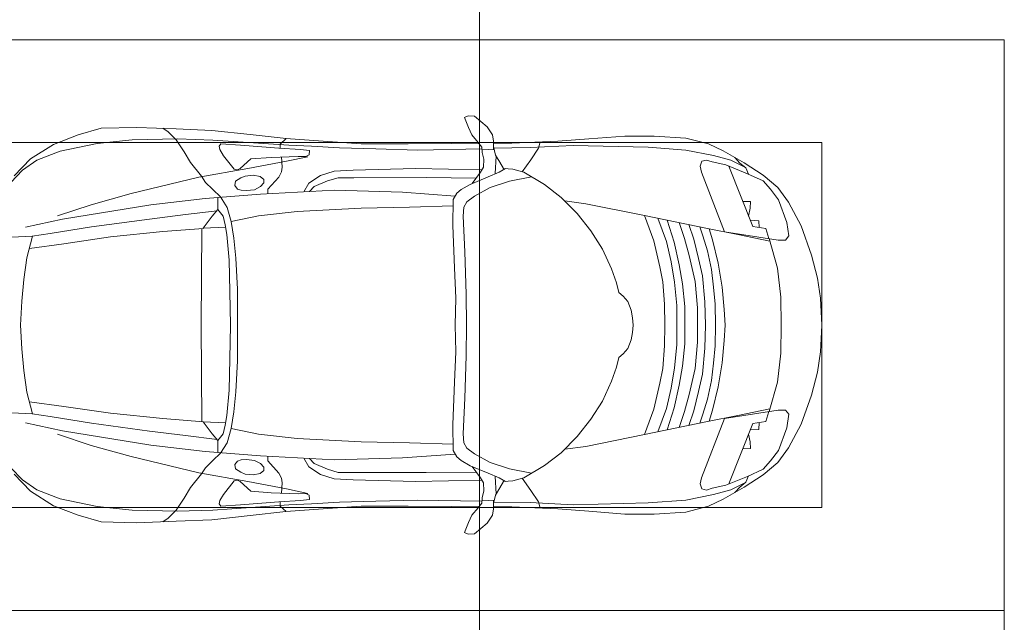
# Model space of a CAD drawing. Header units: millimetres. Extents: x -32229 to 169101, y -13689 to 125138.
# Tile 140 of 256: x 38520 to 42835, y 107048 to 109688. Entities that reach past the tile are written whole.
import ezdxf

# ---------------------------------------------------------------- set-up
doc = ezdxf.new("R2010")
doc.units = ezdxf.units.MM
for name, color, linetype, lineweight in [('A-DETL-GENF-OTLN', 7, 'Continuous', 18), ('A-FLOR-____-OTLN', 7, 'Continuous', 18), ('C-PRKG-____-OTLN', 7, 'Continuous', 18)]:
    doc.layers.add(name, color=color, linetype=linetype, lineweight=lineweight)

# ---------------------------------------------------------------- blocks, each defined once
blk = doc.blocks.new('АР_Машиноместо - 4900x2400_М__5300х2500_-V16--01 ЭМ')
at = {"layer": 'A-DETL-GENF-OTLN', "color": 253, "lineweight": 13, "true_color": 0xaaaaaa}
for p, q in [((861.2, 4260.3), (869.3, 4451.1)), ((1638.8, 4260.3), (1630.7, 4451.1)), ((596.3, 4340.6), (522.5, 4267.9)), ((1903.7, 4340.6), (1977.5, 4267.9)), ((955.5, 4283.9), (861, 4259.4)), ((1050.4, 4297.3), (955.5, 4283.9)), ((1146, 4306.7), (1050.4, 4297.3)), ((1250, 4312), (1146, 4306.7)), ((1250, 4312), (1354, 4306.7)), ((1354, 4306.7), (1449.6, 4297.3)), ((1449.6, 4297.3), (1544.5, 4283.9)), ((1544.5, 4283.9), (1639, 4259.4)), ((522.5, 4267.9), (458.6, 4167)), ((914, 4272.5), (893.6, 4121.6)), ((1586, 4272.5), (1606.4, 4121.6)), ((1977.5, 4267.9), (2041.4, 4167)), ((458.6, 4167), (416.4, 4059.2)), ((2041.4, 4167), (2083.6, 4059.2)), ((893.6, 4121.6), (863.9, 3917.5)), ((1606.4, 4121.6), (1636.1, 3917.5)), ((416.4, 4059.2), (387.4, 3958.4)), ((2083.6, 4059.2), (2112.6, 3958.4)), ((387.4, 3958.4), (384, 3802.9)), ((2112.6, 3958.4), (2116, 3802.9)), ((863.9, 3917.5), (840.1, 3687.8)), ((1636.1, 3917.5), (1659.9, 3687.8)), ((384, 3802.9), (390.2, 3630)), ((2116, 3802.9), (2109.8, 3630)), ((403.8, 3665.5), (388.1, 3688.4)), ((840.1, 3687.8), (826.6, 3509.6)), ((1659.9, 3687.8), (1673.4, 3509.6)), ((2096.2, 3665.5), (2111.9, 3688.4)), ((390.2, 3630), (397.1, 3474.2)), ((438.6, 3629.8), (403.8, 3665.5)), ((491.4, 3594.2), (438.6, 3629.8)), ((2008.6, 3594.2), (2061.4, 3629.8)), ((2061.4, 3629.8), (2096.2, 3665.5)), ((2109.8, 3630), (2102.9, 3474.2)), ((537.9, 3567), (491.4, 3594.2)), ((1962.1, 3567), (2008.6, 3594.2)), ((598.3, 3518.6), (537.9, 3567)), ((1901.7, 3518.6), (1962.1, 3567)), ((624.9, 3501.2), (598.3, 3518.6)), ((654.7, 3470.4), (624.9, 3501.2)), ((676.4, 3260.1), (695.7, 3502.8)), ((773.2, 3472.4), (825.6, 3512.1)), ((825.6, 3512.1), (821, 3413)), ((1250, 3520.1), (827.2, 3517.2)), ((1250, 3520.1), (1672.8, 3517.2)), ((1674.4, 3512.1), (1679, 3413)), ((1726.8, 3472.4), (1674.4, 3512.1)), ((1823.6, 3260.1), (1804.3, 3502.8)), ((1845.3, 3470.4), (1875.1, 3501.2)), ((1875.1, 3501.2), (1901.7, 3518.6)), ((397.1, 3474.2), (415.7, 3305.9)), ((690.2, 3433.7), (654.7, 3470.4)), ((744.3, 3447), (773.2, 3472.4)), ((1755.7, 3447), (1726.8, 3472.4)), ((1809.8, 3433.7), (1845.3, 3470.4)), ((2102.9, 3474.2), (2084.3, 3305.9)), ((456.6, 3434.5), (466.2, 3441.1)), ((462.2, 3347.3), (456.6, 3434.5)), ((466.2, 3441.1), (481.5, 3439.1)), ((481.5, 3439.1), (508, 3422.8)), ((508, 3422.8), (566.8, 3375.1)), ((744.1, 3447.2), (691.3, 3447.2)), ((773, 3424.2), (744.1, 3447.2)), ((811.1, 3414.8), (773, 3424.2)), ((853.3, 3407.2), (811.1, 3414.8)), ((1646.7, 3407.2), (1688.9, 3414.8)), ((1688.9, 3414.8), (1727, 3424.2)), ((1727, 3424.2), (1755.7, 3447)), ((1755.7, 3447.2), (1808.7, 3447.2)), ((1992, 3422.8), (1933.2, 3375.1)), ((2018.5, 3439.1), (1992, 3422.8)), ((2033.8, 3441.1), (2018.5, 3439.1)), ((2043.4, 3434.5), (2033.8, 3441.1)), ((2037.8, 3347.3), (2043.4, 3434.5)), ((566.8, 3375.1), (569.7, 3360.7)), ((605.2, 3346.8), (620, 3369.3)), ((620, 3369.3), (638.7, 3372.5)), ((638.7, 3372.5), (654.1, 3360.7)), ((965.3, 3397.8), (853.3, 3407.2)), ((1102.5, 3394.3), (965.3, 3397.8)), ((1250, 3391.3), (1102.5, 3394.3)), ((1250, 3391.3), (1397.5, 3394.3)), ((1397.5, 3394.3), (1534.7, 3397.8)), ((1534.7, 3397.8), (1646.7, 3407.2)), ((1861.3, 3372.5), (1845.9, 3360.7)), ((1880, 3369.3), (1861.3, 3372.5)), ((1894.8, 3346.8), (1880, 3369.3)), ((1933.2, 3375.1), (1930.3, 3360.7)), ((474.8, 3179.9), (462.2, 3347.3)), ((564.6, 3349.7), (522.2, 3303.2)), ((569.7, 3360.7), (564.6, 3349.7)), ((593.6, 3292.5), (597.1, 3327.4)), ((597.1, 3327.4), (605.2, 3346.8)), ((654.1, 3360.7), (658.7, 3344.5)), ((658.7, 3344.5), (661.1, 3321.2)), ((1841.3, 3344.5), (1838.9, 3321.2)), ((1845.9, 3360.7), (1841.3, 3344.5)), ((1902.9, 3327.4), (1894.8, 3346.8)), ((1906.4, 3292.5), (1902.9, 3327.4)), ((1930.3, 3360.7), (1935.4, 3349.7)), ((1935.4, 3349.7), (1977.8, 3303.2)), ((2025.2, 3179.9), (2037.8, 3347.3)), ((415.7, 3305.9), (432.8, 3149.3)), ((522.2, 3303.2), (515.3, 3213.7)), ((599.8, 3262.3), (593.6, 3292.5)), ((657.2, 3286.3), (643.2, 3259.9)), ((661.1, 3321.2), (657.2, 3286.3)), ((1838.9, 3321.2), (1842.8, 3286.3)), ((1842.8, 3286.3), (1856.8, 3259.9)), ((1900.2, 3262.3), (1906.4, 3292.5)), ((1977.8, 3303.2), (1984.7, 3213.7)), ((2084.3, 3305.9), (2067.1, 3148.3)), ((612.1, 3245.7), (599.8, 3262.3)), ((626.8, 3246.1), (612.1, 3245.7)), ((643.2, 3259.9), (626.8, 3246.1)), ((659.3, 2936), (676.4, 3260.1)), ((1840.7, 2936), (1823.6, 3260.1)), ((1856.8, 3259.9), (1873.2, 3246.1)), ((1873.2, 3246.1), (1887.9, 3245.7)), ((1887.9, 3245.7), (1900.2, 3262.3)), ((515.3, 3213.7), (510.9, 3094.6)), ((654.5, 3228.1), (601.7, 3179.4)), ((674.6, 3227.6), (654.5, 3228.1)), ((1825.4, 3227.6), (1845.5, 3228.1)), ((1845.5, 3228.1), (1898.3, 3179.4)), ((1984.7, 3213.7), (1989.1, 3094.6)), ((456.9, 3174.2), (432.9, 3148.3)), ((475.2, 3173.5), (456.9, 3174.2)), ((480.8, 3085), (474.8, 3179.9)), ((558.4, 3165.4), (513.6, 3168)), ((579.5, 3167.7), (558.4, 3165.4)), ((601.7, 3179.4), (579.5, 3167.7)), ((1898.3, 3179.4), (1920.5, 3167.7)), ((1920.5, 3167.7), (1941.6, 3165.4)), ((1941.6, 3165.4), (1986.4, 3168)), ((2019.2, 3085), (2025.2, 3179.9)), ((2024.8, 3173.5), (2043.1, 3174.2)), ((2043.1, 3174.2), (2067.1, 3148.3)), ((432.8, 3149.3), (446, 2964.8)), ((2067.2, 3149.3), (2054, 2964.8)), ((485.6, 3046.1), (480.8, 3085)), ((510.9, 3094.6), (512.2, 3061.4)), ((1989.1, 3094.6), (1987.8, 3061.4)), ((2014.4, 3046.1), (2019.2, 3085)), ((504.5, 3046.6), (485.6, 3046.1)), ((512.2, 3061.4), (504.5, 3046.6)), ((643.6, 3024.6), (618.7, 2966.7)), ((665.1, 3046.1), (643.6, 3024.6)), ((1834.9, 3046.1), (1856.4, 3024.6)), ((1856.4, 3024.6), (1881.3, 2966.7)), ((1987.8, 3061.4), (1995.5, 3046.6)), ((1995.5, 3046.6), (2014.4, 3046.1)), ((446, 2964.8), (456.1, 2818.3)), ((618.7, 2966.7), (604.4, 2919.4)), ((667.8, 2638.3), (659.3, 2936)), ((1832.2, 2638.3), (1840.7, 2936)), ((1881.3, 2966.7), (1895.6, 2919.4)), ((2054, 2964.8), (2043.9, 2818.3)), ((604.4, 2919.4), (604.4, 2850.8)), ((1895.6, 2919.4), (1895.6, 2850.8)), ((604.4, 2850.8), (603.5, 2534.3)), ((1895.6, 2850.8), (1896.5, 2534.3)), ((456.1, 2818.3), (456.8, 2613.6)), ((2043.9, 2818.3), (2043.2, 2613.6)), ((684.8, 2406.5), (667.8, 2638.3)), ((1815.2, 2406.5), (1832.2, 2638.3)), ((456.8, 2613.6), (454.5, 2423.6)), ((2043.2, 2613.6), (2045.5, 2423.6)), ((603.5, 2534.3), (606.1, 2314.9)), ((1896.5, 2534.3), (1893.9, 2314.9)), ((454.5, 2423.6), (456, 2301.1)), ((2045.5, 2423.6), (2044, 2301.1)), ((656.7, 2380.3), (633.8, 2340.5)), ((672.8, 2399.7), (656.7, 2380.3)), ((700.6, 2415.4), (672.8, 2399.7)), ((813.8, 2416.7), (700.6, 2415.4)), ((999.2, 2409.3), (813.8, 2416.7)), ((1132.7, 2404.6), (999.2, 2409.3)), ((1250, 2406.6), (1132.7, 2404.6)), ((1250, 2406.6), (1367.3, 2404.6)), ((1367.3, 2404.6), (1500.8, 2409.3)), ((1500.8, 2409.3), (1686.2, 2416.7)), ((1686.2, 2416.7), (1799.4, 2415.4)), ((1799.4, 2415.4), (1827.2, 2399.7)), ((1827.2, 2399.7), (1843.3, 2380.3)), ((1843.3, 2380.3), (1866.2, 2340.5)), ((341.2, 2366.2), (333.1, 2350.6)), ((333.1, 2350.6), (335.2, 2322.3)), ((384.4, 2347.9), (341.2, 2366.2)), ((417.4, 2333.8), (384.4, 2347.9)), ((449.8, 2306.1), (417.4, 2333.8)), ((630.6, 2332.9), (580.6, 2296)), ((633.8, 2340.5), (600.8, 2263)), ((710, 2355.4), (685.1, 2322.3)), ((734.3, 2368.8), (710, 2355.4)), ((772.7, 2371.5), (734.3, 2368.8)), ((929.1, 2364.1), (772.7, 2371.5)), ((1115.2, 2358.7), (929.1, 2364.1)), ((1250, 2357.8), (1115.2, 2358.7)), ((1250, 2357.8), (1384.8, 2358.7)), ((1384.8, 2358.7), (1570.9, 2364.1)), ((1570.9, 2364.1), (1727.3, 2371.5)), ((1727.3, 2371.5), (1765.7, 2368.8)), ((1765.7, 2368.8), (1790, 2355.4)), ((1790, 2355.4), (1814.9, 2322.3)), ((1866.2, 2340.5), (1899.2, 2263)), ((1869.4, 2332.9), (1919.4, 2296)), ((2050.2, 2306.1), (2082.6, 2333.8)), ((2082.6, 2333.8), (2115.6, 2347.9)), ((2115.6, 2347.9), (2158.8, 2366.2)), ((2158.8, 2366.2), (2166.9, 2350.6)), ((2166.9, 2350.6), (2164.8, 2322.3)), ((335.2, 2322.3), (381.7, 2266.4)), ((470, 2290), (449.8, 2306.1)), ((493.6, 2288.6), (470, 2290)), ((482, 2235.6), (479.1, 2288.7)), ((523.3, 2281.2), (493.6, 2288.6)), ((580.6, 2296), (559, 2282.6)), ((685.1, 2322.3), (647.3, 2254.2)), ((1814.9, 2322.3), (1852.7, 2254.2)), ((1919.4, 2296), (1941, 2282.6)), ((1976.7, 2281.2), (2006.4, 2288.6)), ((2006.4, 2288.6), (2030, 2290)), ((2018, 2235.6), (2020.9, 2288.7)), ((2030, 2290), (2050.2, 2306.1)), ((2164.8, 2322.3), (2118.3, 2266.4)), ((381.7, 2266.4), (417.4, 2243.4)), ((559, 2282.6), (523.3, 2281.2)), ((600.8, 2263), (579.9, 2213.8)), ((647.3, 2254.2), (619.7, 2168.6)), ((1852.7, 2254.2), (1880.3, 2168.6)), ((1899.2, 2263), (1920.1, 2213.8)), ((1941, 2282.6), (1976.7, 2281.2)), ((2118.3, 2266.4), (2082.6, 2243.4)), ((417.4, 2243.4), (445.1, 2238.7)), ((445.1, 2238.7), (481.8, 2239.5)), ((453, 2159.1), (455, 2238.9)), ((505.1, 2230), (467.5, 2239.2)), ((536.7, 2211.8), (505.1, 2230)), ((586.6, 2231.3), (510.1, 2227.1)), ((564.3, 2195.4), (536.7, 2211.8)), ((579.9, 2213.8), (564.9, 2186.5)), ((1913.4, 2231.3), (1989.9, 2227.1)), ((1920.1, 2213.8), (1935.1, 2186.5)), ((1935.7, 2195.4), (1963.3, 2211.8)), ((1963.3, 2211.8), (1994.9, 2230)), ((1994.9, 2230), (2032.5, 2239.2)), ((2054.9, 2238.7), (2018.2, 2239.5)), ((2047, 2159.1), (2045, 2238.9)), ((2082.6, 2243.4), (2054.9, 2238.7)), ((444.9, 1956.8), (453, 2159.1)), ((567.1, 2153.8), (564.3, 2195.4)), ((619.7, 2168.6), (600.3, 2072.7)), ((1880.3, 2168.6), (1899.7, 2072.7)), ((1932.9, 2153.8), (1935.7, 2195.4)), ((2055.1, 1956.8), (2047, 2159.1)), ((580.7, 2105.7), (567.1, 2153.8)), ((1919.3, 2105.7), (1932.9, 2153.8)), ((525.5, 2074.6), (475.1, 2041)), ((578.8, 2112.6), (525.5, 2074.6)), ((634.6, 2015), (580.7, 2105.7)), ((1865.4, 2015), (1919.3, 2105.7)), ((1921.2, 2112.6), (1974.5, 2074.6)), ((1974.5, 2074.6), (2024.9, 2041)), ((475.1, 2041), (447.5, 2034.4)), ((2024.9, 2041), (2052.5, 2034.4)), ((690.7, 1941.6), (634.6, 2015)), ((1809.3, 1941.6), (1865.4, 2015)), ((434.8, 1820.7), (444.9, 1956.8)), ((2065.2, 1820.7), (2055.1, 1956.8)), ((761.1, 1871.7), (690.7, 1941.6)), ((718.3, 1834.2), (705.7, 1926.7)), ((1738.9, 1871.7), (1809.3, 1941.6)), ((1781.7, 1834.2), (1794.3, 1926.7)), ((837.5, 1812.1), (761.1, 1871.7)), ((1662.5, 1812.1), (1738.9, 1871.7)), ((422, 1662.9), (434.8, 1820.7)), ((770, 1576.5), (718.3, 1834.2)), ((1730, 1576.5), (1781.7, 1834.2)), ((2078, 1662.9), (2065.2, 1820.7)), ((917, 1761.1), (837.5, 1812.1)), ((1583, 1761.1), (1662.5, 1812.1)), ((1004.2, 1721.4), (917, 1761.1)), ((1495.8, 1721.4), (1583, 1761.1)), ((1064.9, 1700.5), (1004.2, 1721.4)), ((1107.2, 1689.8), (1064.9, 1700.5)), ((1123.5, 1670.9), (1107.2, 1689.8)), ((1376.5, 1670.9), (1392.8, 1689.8)), ((1392.8, 1689.8), (1435.1, 1700.5)), ((1435.1, 1700.5), (1495.8, 1721.4)), ((422, 1534.1), (422, 1662.9)), ((1147.5, 1650.5), (1123.5, 1670.9)), ((1184.7, 1635.7), (1147.5, 1650.5)), ((1315.3, 1635.7), (1352.5, 1650.5)), ((1352.5, 1650.5), (1376.5, 1670.9)), ((2078, 1534.1), (2078, 1662.9)), ((1217.8, 1629.1), (1184.7, 1635.7)), ((1217.8, 1629.1), (1250, 1626.8)), ((1282.2, 1629.1), (1250, 1626.8)), ((1282.2, 1629.1), (1315.3, 1635.7)), ((826.8, 1300.9), (770, 1576.5)), ((881.7, 1536.4), (770, 1576.5)), ((1618.3, 1536.4), (1730, 1576.5)), ((1673.2, 1300.9), (1730, 1576.5)), ((430.8, 1396.6), (422, 1534.1)), ((884.3, 1480.8), (782, 1518.1)), ((994.9, 1509.3), (881.7, 1536.4)), ((1505.1, 1509.3), (1618.3, 1536.4)), ((1615.7, 1480.8), (1718, 1518.1)), ((2069.2, 1396.6), (2078, 1534.1)), ((887, 1446.5), (790.4, 1477.3)), ((973.4, 1459.7), (884.3, 1480.8)), ((1060, 1496.1), (994.9, 1509.3)), ((1159.3, 1489.1), (1060, 1496.1)), ((1250, 1488.3), (1159.3, 1489.1)), ((1250, 1488.3), (1340.7, 1489.1)), ((1340.7, 1489.1), (1440, 1496.1)), ((1440, 1496.1), (1505.1, 1509.3)), ((1526.6, 1459.7), (1615.7, 1480.8)), ((1613, 1446.5), (1709.6, 1477.3)), ((871.4, 1401.1), (800.5, 1424.6)), ((986.2, 1425.6), (887, 1446.5)), ((1061.9, 1445.7), (973.4, 1459.7)), ((1070, 1410.4), (986.2, 1425.6)), ((1163.9, 1435.1), (1061.9, 1445.7)), ((1250, 1435.1), (1163.9, 1435.1)), ((1250, 1435.1), (1336.1, 1435.1)), ((1336.1, 1435.1), (1438.1, 1445.7)), ((1430, 1410.4), (1513.8, 1425.6)), ((1438.1, 1445.7), (1526.6, 1459.7)), ((1513.8, 1425.6), (1613, 1446.5)), ((1628.6, 1401.1), (1699.5, 1424.6)), ((455.7, 1296.1), (430.8, 1396.6)), ((873.8, 1361.2), (809.9, 1383.1)), ((945.3, 1380.6), (871.4, 1401.1)), ((1168.3, 1399.8), (1070, 1410.4)), ((1250, 1400.1), (1168.3, 1399.8)), ((1250, 1400.1), (1331.7, 1399.8)), ((1331.7, 1399.8), (1430, 1410.4)), ((1554.7, 1380.6), (1628.6, 1401.1)), ((1626.2, 1361.2), (1690.1, 1383.1)), ((2044.3, 1296.1), (2069.2, 1396.6)), ((958.3, 1341.1), (873.8, 1361.2)), ((1059, 1354.8), (945.3, 1380.6)), ((1035, 1323.2), (958.3, 1341.1)), ((1174.5, 1344.2), (1059, 1354.8)), ((1250, 1344.9), (1174.5, 1344.2)), ((1250, 1344.9), (1325.5, 1344.2)), ((1325.5, 1344.2), (1441, 1354.8)), ((1441, 1354.8), (1554.7, 1380.6)), ((1465, 1323.2), (1541.7, 1341.1)), ((1541.7, 1341.1), (1626.2, 1361.2)), ((487.4, 1232.1), (455.7, 1296.1)), ((527.2, 1305.2), (531.8, 1326)), ((535, 1280.6), (527.2, 1305.2)), ((531.8, 1326), (554.4, 1333.3)), ((554.4, 1333.3), (580.7, 1327.1)), ((580.7, 1327.1), (841.1, 1225.9)), ((859.1, 1321.2), (819.9, 1334.4)), ((853.8, 1167.4), (826.8, 1300.9)), ((925.2, 1301.6), (859.1, 1321.2)), ((1007.1, 1283.7), (925.2, 1301.6)), ((1148.3, 1312.4), (1035, 1323.2)), ((1250, 1309.3), (1148.3, 1312.4)), ((1250, 1309.3), (1351.7, 1312.4)), ((1351.7, 1312.4), (1465, 1323.2)), ((1492.9, 1283.7), (1574.8, 1301.6)), ((1574.8, 1301.6), (1640.9, 1321.2)), ((1640.9, 1321.2), (1680.1, 1334.4)), ((1646.2, 1167.4), (1673.2, 1300.9)), ((1919.3, 1327.1), (1658.9, 1225.9)), ((1945.6, 1333.3), (1919.3, 1327.1)), ((1968.2, 1326), (1945.6, 1333.3)), ((1965, 1280.6), (1972.8, 1305.2)), ((1972.8, 1305.2), (1968.2, 1326)), ((2012.6, 1232.1), (2044.3, 1296.1)), ((548.2, 1220.1), (535, 1280.6)), ((876.3, 1278.7), (828.3, 1293.7)), ((978.6, 1254.6), (876.3, 1278.7)), ((1084.1, 1236), (978.6, 1254.6)), ((1083.6, 1274.6), (1007.1, 1283.7)), ((1159.1, 1267.9), (1083.6, 1274.6)), ((1250, 1266.6), (1159.1, 1267.9)), ((1250, 1266.6), (1340.9, 1267.9)), ((1340.9, 1267.9), (1416.4, 1274.6)), ((1415.9, 1236), (1521.4, 1254.6)), ((1416.4, 1274.6), (1492.9, 1283.7)), ((1521.4, 1254.6), (1623.7, 1278.7)), ((1623.7, 1278.7), (1671.7, 1293.7)), ((1951.8, 1220.1), (1965, 1280.6)), ((539.3, 1140.4), (487.4, 1232.1)), ((586.9, 1126.3), (548.2, 1220.1)), ((841.1, 1225.9), (877.7, 991.4)), ((1182.5, 1227.5), (1084.1, 1236)), ((1250, 1223.7), (1182.5, 1227.5)), ((1250, 1223.7), (1317.5, 1227.5)), ((1317.5, 1227.5), (1415.9, 1236)), ((1658.9, 1225.9), (1622.3, 991.4)), ((1913.1, 1126.3), (1951.8, 1220.1)), ((1960.7, 1140.4), (2012.6, 1232.1)), ((540.4, 1159.6), (516.2, 1180.5)), ((882.6, 1027.5), (853.8, 1167.4)), ((1617.4, 1027.5), (1646.2, 1167.4)), ((1959.6, 1159.6), (1983.8, 1180.5)), ((593.2, 1056.8), (539.3, 1140.4)), ((561.3, 1132.6), (540.4, 1159.6)), ((589, 1121.6), (561.3, 1132.6)), ((617.9, 1057.3), (586.9, 1126.3)), ((1882.1, 1057.3), (1913.1, 1126.3)), ((1906.8, 1056.8), (1960.7, 1140.4)), ((1911, 1121.6), (1938.7, 1132.6)), ((1938.7, 1132.6), (1959.6, 1159.6)), ((647.2, 992.8), (593.2, 1056.8)), ((654.7, 1024.4), (617.9, 1057.3)), ((1845.3, 1024.4), (1882.1, 1057.3)), ((1852.8, 992.8), (1906.8, 1056.8)), ((711.9, 946.2), (647.2, 992.8)), ((700.9, 989.1), (655, 1024.3)), ((1000.2, 994.5), (871.4, 1031.3)), ((1127.4, 979.8), (1000.2, 994.5)), ((1372.6, 979.8), (1499.8, 994.5)), ((1499.8, 994.5), (1628.6, 1031.3)), ((1788.1, 946.2), (1852.8, 992.8)), ((1799.1, 989.1), (1845, 1024.3)), ((800.1, 952.6), (700.9, 989.1)), ((859, 944.1), (800.1, 952.6)), ((877.7, 958.9), (859, 944.1)), ((877.7, 991.4), (877.7, 958.9)), ((1250, 977.6), (1127.4, 979.8)), ((1250, 977.6), (1372.6, 979.8)), ((1622.3, 991.4), (1622.3, 958.9)), ((1622.3, 958.9), (1641, 944.1)), ((1641, 944.1), (1699.9, 952.6)), ((1699.9, 952.6), (1799.1, 989.1)), ((815.8, 891), (711.9, 946.2)), ((1684.2, 891), (1788.1, 946.2)), ((943.3, 845.1), (815.8, 891)), ((1556.7, 845.1), (1684.2, 891)), ((1044.2, 818.6), (943.3, 845.1)), ((1455.8, 818.6), (1556.7, 845.1)), ((1132.7, 806), (1044.2, 818.6)), ((1250, 800), (1132.7, 806)), ((1250, 800), (1367.3, 806)), ((1367.3, 806), (1455.8, 818.6))]:
    blk.add_line(p, q, dxfattribs=at)
at = {"layer": 'A-DETL-GENF-OTLN', "color": 254, "lineweight": 13, "true_color": 0xd4d4d4}
for p, q in [((625, 4354.8), (571.5, 4303.1)), ((1875, 4354.8), (1928.5, 4303.1)), ((571.5, 4303.1), (527.8, 4239.8)), ((786.9, 4128.3), (821.1, 4289.8)), ((1713.1, 4128.3), (1678.9, 4289.8)), ((1928.5, 4303.1), (1972.2, 4239.8)), ((527.8, 4239.8), (488.6, 4138.1)), ((849, 4182.8), (861.2, 4260.3)), ((1651, 4182.8), (1638.8, 4260.3)), ((1972.2, 4239.8), (2011.4, 4138.1)), ((722.7, 4001.8), (771.7, 4149.8)), ((819.4, 4000.8), (849, 4182.8)), ((1680.6, 4000.8), (1651, 4182.8)), ((1777.3, 4001.8), (1728.3, 4149.8)), ((488.6, 4138.1), (454.7, 3976.8)), ((723.2, 3741.5), (786.9, 4128.3)), ((1776.8, 3741.5), (1713.1, 4128.3)), ((2011.4, 4138.1), (2045.3, 3976.8)), ((454.7, 3976.8), (438.6, 3823.4)), ((673.6, 3827.1), (722.7, 4001.8)), ((785.7, 3746.6), (819.4, 4000.8)), ((1714.3, 3746.6), (1680.6, 4000.8)), ((1826.4, 3827.1), (1777.3, 4001.8)), ((2045.3, 3976.8), (2061.4, 3823.4)), ((438.6, 3823.4), (434.2, 3623.7)), ((602.3, 3530.2), (673.6, 3827.1)), ((1897.7, 3530.2), (1826.4, 3827.1)), ((2061.4, 3823.4), (2065.8, 3623.7)), ((695.7, 3502.8), (723.2, 3741.5)), ((765.5, 3589.1), (785.7, 3746.6)), ((1734.5, 3589.1), (1714.3, 3746.6)), ((1804.3, 3502.8), (1776.8, 3741.5)), ((434.2, 3623.7), (439.5, 3468.5)), ((749.1, 3450.8), (765.5, 3589.1)), ((1750.9, 3450.8), (1734.5, 3589.1)), ((2065.8, 3623.7), (2060.5, 3468.5)), ((564, 3316.2), (602.3, 3530.2)), ((1936, 3316.2), (1897.7, 3530.2)), ((439.5, 3468.5), (462, 3136.6)), ((2060.5, 3468.5), (2038, 3136.6)), ((734.6, 3405.8), (688.5, 3435.5)), ((1765.4, 3405.8), (1811.5, 3435.5)), ((797.1, 3388.2), (734.6, 3405.8)), ((771.7, 3268.5), (797.1, 3388.2)), ((870, 3377.1), (797.1, 3388.2)), ((957.1, 3368.9), (870, 3377.1)), ((1093.5, 3360.7), (957.1, 3368.9)), ((1406.5, 3360.7), (1542.9, 3368.9)), ((1542.9, 3368.9), (1630, 3377.1)), ((1630, 3377.1), (1702.9, 3388.2)), ((1702.9, 3388.2), (1765.4, 3405.8)), ((1728.3, 3268.5), (1702.9, 3388.2)), ((1250, 3360.7), (1093.5, 3360.7)), ((1250, 3360.7), (1406.5, 3360.7)), ((532.7, 3145.9), (564, 3316.2)), ((1967.3, 3145.9), (1936, 3316.2)), ((752.8, 3099), (771.7, 3268.5)), ((1747.2, 3099), (1728.3, 3268.5)), ((462, 3136.6), (466.3, 3036.3)), ((512.5, 3053.2), (532.7, 3145.9)), ((1987.5, 3053.2), (1967.3, 3145.9)), ((2038, 3136.6), (2033.7, 3036.3)), ((629, 3048.1), (666.7, 3069.7)), ((737.8, 2818.3), (752.8, 3099)), ((1762.2, 2818.3), (1747.2, 3099)), ((1871, 3048.1), (1833.3, 3069.7)), ((466.3, 3036.3), (473.9, 2913.7)), ((595.2, 2997.9), (629, 3048.1)), ((1904.8, 2997.9), (1871, 3048.1)), ((2033.7, 3036.3), (2026.1, 2913.7)), ((575.7, 2937.4), (595.2, 2997.9)), ((1924.3, 2937.4), (1904.8, 2997.9)), ((571.6, 2853.3), (575.7, 2937.4)), ((1928.4, 2853.3), (1924.3, 2937.4)), ((473.9, 2913.7), (477.8, 2754.7)), ((2026.1, 2913.7), (2022.2, 2754.7)), ((564.4, 2580.5), (571.6, 2853.3)), ((1935.6, 2580.5), (1928.4, 2853.3)), ((733.8, 2606.7), (737.8, 2818.3)), ((1766.2, 2606.7), (1762.2, 2818.3)), ((477.8, 2754.7), (483.3, 2571.4)), ((2022.2, 2754.7), (2016.7, 2571.4)), ((728.4, 2415.7), (733.8, 2606.7)), ((1771.6, 2415.7), (1766.2, 2606.7)), ((483.3, 2571.4), (478, 2290)), ((570.6, 2291.4), (564.4, 2580.5)), ((1929.4, 2291.4), (1935.6, 2580.5)), ((2016.7, 2571.4), (2022, 2290)), ((471.8, 2077.7), (474.5, 2239.3)), ((2028.2, 2077.7), (2025.5, 2239.3)), ((462.8, 1889.5), (471.8, 2077.7)), ((2037.2, 1889.5), (2028.2, 2077.7)), ((470.9, 1561.4), (462.8, 1889.5)), ((2029.1, 1561.4), (2037.2, 1889.5)), ((483.4, 1395.6), (470.9, 1561.4)), ((2016.6, 1395.6), (2029.1, 1561.4)), ((507.4, 1274.3), (483.4, 1395.6)), ((1992.6, 1274.3), (2016.6, 1395.6)), ((527.9, 1198.6), (507.4, 1274.3)), ((1972.1, 1198.6), (1992.6, 1274.3)), ((561.7, 1132.1), (527.9, 1198.6)), ((818.8, 1102.9), (554, 1208.1)), ((1681.2, 1102.9), (1946, 1208.1)), ((1938.3, 1132.1), (1972.1, 1198.6)), ((709.1, 1112.7), (708.2, 1146.9)), ((1790.9, 1112.7), (1791.8, 1146.9)), ((737.7, 1113.6), (709.1, 1112.7)), ((772.6, 1121.3), (737.7, 1113.6)), ((792.9, 1076.2), (791.2, 1114.5)), ((824.1, 1063.7), (818.8, 1102.9)), ((1675.9, 1063.7), (1681.2, 1102.9)), ((1707.1, 1076.2), (1708.8, 1114.5)), ((1727.4, 1121.3), (1762.3, 1113.6)), ((1762.3, 1113.6), (1790.9, 1112.7)), ((823.3, 1074.4), (792.9, 1076.2)), ((827.7, 1045), (824.1, 1063.7)), ((871.3, 1031.9), (827.7, 1045)), ((1628.7, 1031.9), (1672.3, 1045)), ((1672.3, 1045), (1675.9, 1063.7)), ((1676.7, 1074.4), (1707.1, 1076.2))]:
    blk.add_line(p, q, dxfattribs=at)
at = {"layer": 'C-PRKG-____-OTLN', "color": 253, "lineweight": 13, "true_color": 0xaaaaaa}
for p, q in [((0, 0), (0, 5300)), ((2500, 0), (2500, 5300)), ((450, 800), (450, 4500)), ((2050, 800), (2050, 4500)), ((450, 800), (2050, 800)), ((2500, 0), (0, 0))]:
    blk.add_line(p, q, dxfattribs=at)
blk = doc.blocks.new('АР_Машиноместо - 4900x2400_М__5300х2500_-V17--01 ЭМ')
at = {"layer": 'C-PRKG-____-OTLN', "color": 253, "lineweight": 13, "true_color": 0xaaaaaa}
for p, q in [((2500, 0), (0, 0)), ((0, 0), (0, -5300))]:
    blk.add_line(p, q, dxfattribs=at)
blk = doc.blocks.new('Наметкина 10_РД_АР_П_отсоединено_rvt-1--01 ЭМ')
at = {"layer": 'A-FLOR-____-OTLN', "color": 253, "lineweight": 13, "true_color": 0xaaaaaa}
blk.add_line((40535.3, 104025), (40535.3, 113350), dxfattribs=at)
at = {"layer": 'C-PRKG-____-OTLN', "color": 253, "lineweight": 13, "true_color": 0xaaaaaa}
for name, rotation in [('АР_Машиноместо - 4900x2400_М__5300х2500_-V16--01 ЭМ', 90.00000000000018), ('АР_Машиноместо - 4900x2400_М__5300х2500_-V17--01 ЭМ', 270.0000000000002)]:
    blk.add_blockref(name, (42835.3, 107100), dxfattribs=dict(at, rotation=rotation))

msp = doc.modelspace()

# ---------------------------------------------------------------- block references
at = {"lineweight": 5}
msp.add_blockref('Наметкина 10_РД_АР_П_отсоединено_rvt-1--01 ЭМ', (0, 0), dxfattribs=at)

doc.saveas('drawing.dxf')
